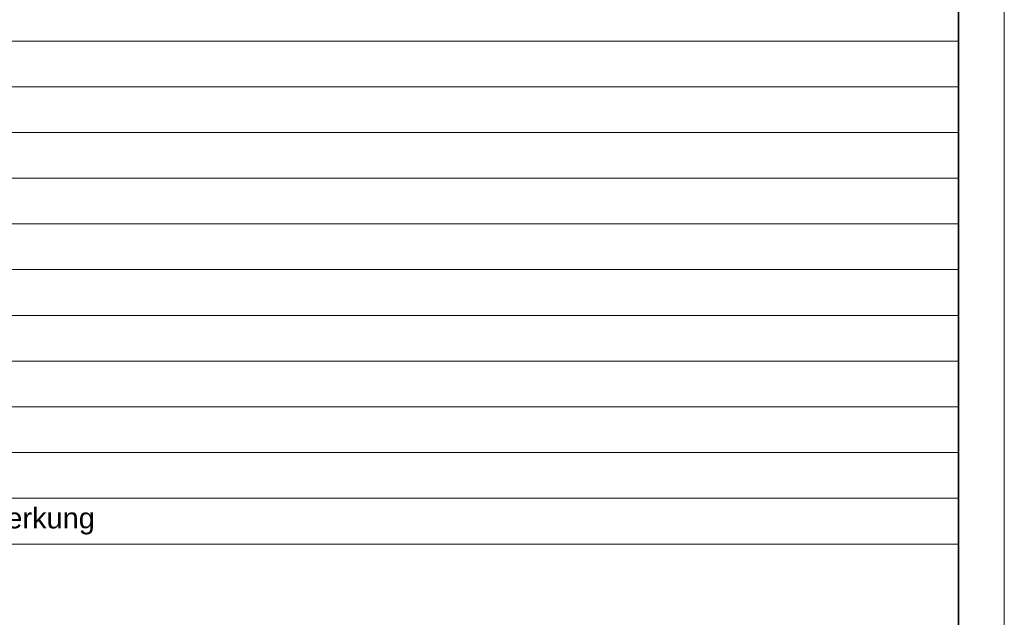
# Model space of a CAD drawing. Extents: x -620 to 300, y 62 to 1107.
# Tile 54 of 109: x 193 to 300, y 361 to 427. Entities that reach past the tile are written whole.
import ezdxf

# ---------------------------------------------------------------- set-up
doc = ezdxf.new("R2010")
doc.units = 0
for name, color, linetype, lineweight in [('iwb_Plankopf Linie', 7, 'Continuous', 13), ('iwb_Plankopf Rahmen', 7, 'Continuous', 35), ('iwb_Plankopf Text', 7, 'Continuous', 18)]:
    doc.layers.add(name, color=color, linetype=linetype, lineweight=lineweight)
doc.styles.add('Plankopf', font='arial.ttf')
doc.styles.get("Standard").update_dxf_attribs({"font": 'ARIALN.TTF'})

msp = doc.modelspace()

# ---------------------------------------------------------------- linework, layer by layer
at = {"layer": 'iwb_Plankopf Linie', "ltscale": 0.13}
for p, q in [((295.35, 449.32), (295.35, 369.32)), ((295.35, 424.32), (115.35, 424.32)), ((295.35, 419.32), (115.35, 419.32)), ((295.35, 414.32), (115.35, 414.32)), ((295.35, 409.32), (115.35, 409.32)), ((295.35, 404.32), (115.35, 404.32)), ((295.35, 399.32), (115.35, 399.32)), ((295.35, 394.32), (115.35, 394.32)), ((295.35, 389.32), (115.35, 389.32)), ((295.35, 384.32), (115.35, 384.32)), ((295.35, 379.32), (115.35, 379.32)), ((295.35, 374.32), (115.35, 374.32)), ((295.35, 369.32), (115.35, 369.32))]:
    msp.add_line(p, q, dxfattribs=at)
at = {"layer": 'iwb_Plankopf Rahmen', "color": 8, "lineweight": 13, "ltscale": 0.13, "true_color": 0x808080}
msp.add_lwpolyline([(300.35, 62.43), (-619.65, 62.43), (-619.65, 1107.43), (300.35, 1107.43), (300.35, 62.43)], close=True, dxfattribs=at)
at = {"layer": 'iwb_Plankopf Rahmen', "ltscale": 0.35}
msp.add_lwpolyline([(-599.65, 67.43), (-599.65, 1102.43), (295.35, 1102.43), (295.35, 67.43), (-599.65, 67.43)], close=True, dxfattribs=at)

# ---------------------------------------------------------------- texts
at = {"layer": 'iwb_Plankopf Text', "ltscale": 0.18, "insert": (296.89, 74.51), "char_height": 1.4, "attachment_point": 1, "rotation": 90, "line_spacing_factor": 1.002}
msp.add_mtext('{\\fArial Narrow;\\\\srvnovamd01\\Nova_MD\\TGA\\60202 Pro Potsdam\\04 NB GES Krampnitz\\09 NOVA\\60202-04_AP_NB GES Krampnitz\\TGA\\Elektro\\Leerrohrplanung\\E_Leerrohr_1OG.n4m007KRA_ELT_5_LR_01_002_P_A}', dxfattribs=at)
at = {"layer": 'iwb_Plankopf Text', "ltscale": 0.18, "insert": (168.35, 371.82), "char_height": 2.2655, "width": 126, "attachment_point": 4, "line_spacing_factor": 0.970891, "style": 'Plankopf'}
msp.add_mtext('Änderung / Bemerkung', dxfattribs=at)

doc.saveas('drawing.dxf')
